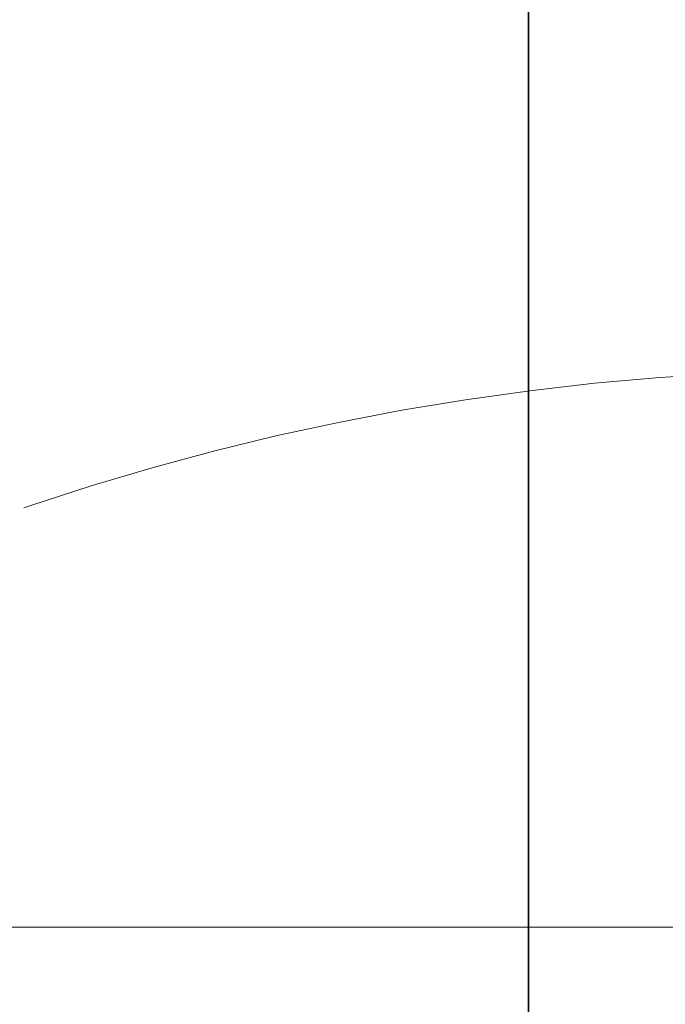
# Model space of a CAD drawing. Header units: centimetres. Extents: x -1316 to 21770, y -8842 to 3590.
# Tile 54 of 125: x -595 to -572, y 1502 to 1536. Entities that reach past the tile are written whole.
import ezdxf

# ---------------------------------------------------------------- set-up
doc = ezdxf.new("R2010")
doc.units = ezdxf.units.CM
doc.linetypes.add('Dash', pattern=[60, 30, -30])
doc.linetypes.add('Hidden', pattern=[71.4375, 47.625, -23.8125])
for name, color, linetype, lineweight in [('A-DETL', 90, 'Continuous', 9), ('A-DETL-THIN', 151, 'Continuous', 9), ('A-DOOR', 31, 'Continuous', 13), ('A-DOOR-HDLN', 31, 'Dash', 9)]:
    doc.layers.add(name, color=color, linetype=linetype, lineweight=lineweight)

# ---------------------------------------------------------------- blocks, each defined once
blk = doc.blocks.new('Schueco_FWS_ADS-70-HD_inw_Family-01 - FWS SI insert unit-2308021-5_piętro III __10_50 m_ - stan projektowany')
at = {"layer": 'A-DOOR-HDLN'}
blk.add_arc((-46.25, 7.1), 91.094, 0, 90, dxfattribs=at)

msp = doc.modelspace()

# ---------------------------------------------------------------- linework, layer by layer
at = {"layer": 'A-DETL', "linetype": 'Hidden', "lineweight": 35}
msp.add_line((-576.623, 1828.326), (-576.623, 1388.826), dxfattribs=at)
at = {"layer": 'A-DETL-THIN'}
msp.add_line((-1199.353, 1504.231), (-393.635, 1504.231), dxfattribs=at)

# ---------------------------------------------------------------- block references
at = {"layer": 'A-DOOR', "rotation": 90.0000000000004}
msp.add_blockref('Schueco_FWS_ADS-70-HD_inw_Family-01 - FWS SI insert unit-2308021-5_piętro III __10_50 m_ - stan projektowany', (-557.873, 1479.076), dxfattribs=at)

doc.saveas('drawing.dxf')
